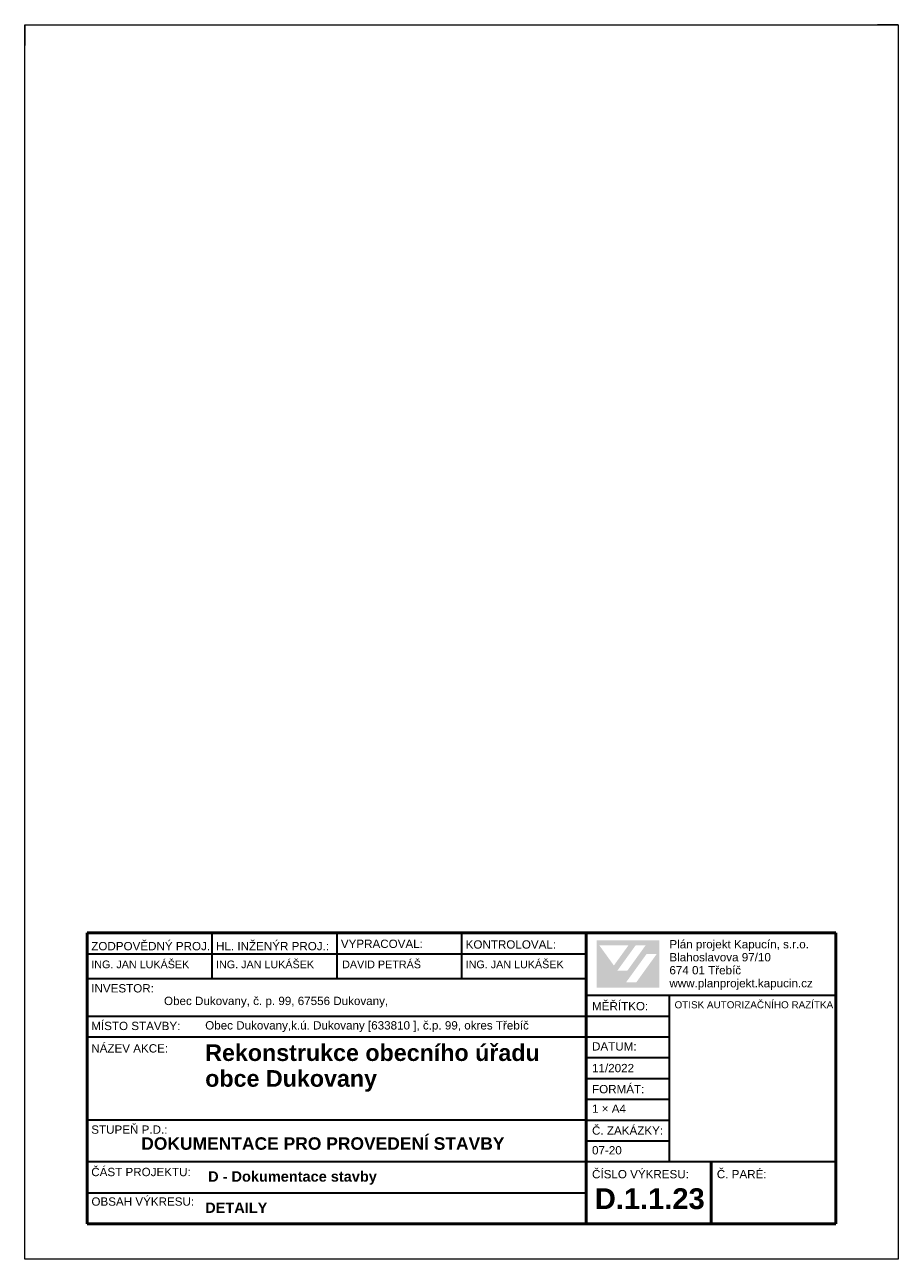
# Paper-space layout 'D.1.1.23 DETAILY' of a CAD drawing. Header units: millimetres. Extents: x 0 to 210, y 0 to 297.
import ezdxf

# ---------------------------------------------------------------- set-up
doc = ezdxf.new("R2010")
doc.units = ezdxf.units.MM
doc.header["$MEASUREMENT"] = 0
doc.styles.add('GENEROVANÝ_STYL_1', font='txt')
doc.styles.add('GENEROVANÝ_STYL_2', font='txt')

# ---------------------------------------------------------------- blocks, each defined once
blk = doc.blocks.new('Formáty výkresů[1]', base_point=(210, 0))
at = {"color": 254, "linetype": 'Continuous', "lineweight": 0, "true_color": 0xe8e8e8}
for p, q in [((0, 297), (210, 297)), ((0, 0), (0, 297)), ((0, 297), (0, 292)), ((0, 297), (5, 297)), ((210, 297), (205, 297)), ((210, 297), (210, 0)), ((0, 0), (0, 5)), ((210, 0), (0, 0))]:
    blk.add_line(p, q, dxfattribs=at)

psp = doc.layouts.new('D.1.1.23 DETAILY')

# ---------------------------------------------------------------- hatches: boundary and pattern name
at = {"linetype": 'Continuous', "lineweight": 25}
h = psp.add_hatch(color=1, dxfattribs=at)
h.paths.add_polyline_path([(137.46, 76.7), (152.54, 76.7), (152.54, 65.32), (137.46, 65.32)])
h.paths.add_polyline_path([(138.15, 75.5), (141.63, 70.68), (145.11, 75.49)], flags=0)
h.paths.add_polyline_path([(149.25, 75.51), (146.85, 75.51), (142.48, 69.46), (144.88, 69.45)], flags=0)
h.paths.add_polyline_path([(151.93, 73.45), (149.49, 73.45), (144.55, 66.61), (147, 66.61)], flags=0)

# ---------------------------------------------------------------- linework, layer by layer
at = {"color": 7, "linetype": 'Continuous', "lineweight": 50}
for p, q in [((15, 78.51), (195, 78.51)), ((15, 78.51), (15, 8.51)), ((135, 23.51), (135, 78.51)), ((195, 23.51), (195, 78.51)), ((135, 23.51), (135, 8.51)), ((165, 8.51), (165, 23.51)), ((195, 8.51), (195, 23.51)), ((15, 8.51), (135, 8.51)), ((135, 8.51), (195, 8.51))]:
    psp.add_line(p, q, dxfattribs=at)
at = {"color": 7, "linetype": 'Continuous', "lineweight": 35}
for p, q in [((45, 78.51), (45, 67.59)), ((75, 78.51), (75, 67.59)), ((105, 78.51), (105, 67.59)), ((15, 73.51), (135, 73.51)), ((15, 67.59), (135, 67.59)), ((135, 63.51), (195, 63.51)), ((155, 23.51), (155, 63.51)), ((15, 58.51), (155, 58.51)), ((15, 53.51), (155, 53.51)), ((135, 48.51), (155, 48.51)), ((135, 43.51), (155, 43.51)), ((135, 38.51), (155, 38.51)), ((135, 33.51), (15, 33.51)), ((135, 33.51), (155, 33.51)), ((135, 28.51), (155, 28.51)), ((15, 23.51), (135, 23.51)), ((135, 23.51), (195, 23.51)), ((15, 16.01), (135, 16.01))]:
    psp.add_line(p, q, dxfattribs=at)

# ---------------------------------------------------------------- block references
at = {"color": 254, "linetype": 'Continuous', "lineweight": 0, "true_color": 0xe8e8e8}
psp.add_blockref('Formáty výkresů[1]', (210, 0), dxfattribs=at)

# ---------------------------------------------------------------- texts
at = {"color": 7, "linetype": 'Continuous', "lineweight": 13}
for s, insert, char_height, attachment_point, style in [('\\A1;{\\pql;\\fArial|b0|i0|c238|p38;ZODPOVĚDNÝ PROJ.:}', (16, 74.31), 2, 7, 'GENEROVANÝ_STYL_2'), ('\\A1;{\\pql;\\fArial|b0|i0|c238|p38;HL. INŽENÝR PROJ.:}', (46, 74.31), 2, 7, 'GENEROVANÝ_STYL_2'), ('\\A1;{\\pql;\\fArial|b0|i0|c238|p38;VYPRACOVAL:}', (76, 74.87), 2, 7, 'GENEROVANÝ_STYL_2'), ('\\A1;{\\pql;\\fArial|b0|i0|c238|p38;KONTROLOVAL:}', (106, 74.71), 2, 7, 'GENEROVANÝ_STYL_2'), ('\\A1;{\\pql;\\fArial|b0|i0|c238|p38;ING. JAN LUKÁŠEK}', (16, 70.93), 1.85, 4, 'GENEROVANÝ_STYL_2'), ('\\A1;{\\pql;\\fArial|b0|i0|c238|p38;ING. JAN LUKÁŠEK}', (46, 70.93), 1.85, 4, 'GENEROVANÝ_STYL_2'), ('\\A1;{\\pql;\\fArial|b0|i0|c238|p38;DAVID PETRÁŠ}', (76.3, 70.93), 1.85, 4, 'GENEROVANÝ_STYL_2'), ('\\A1;{\\pql;\\fArial|b0|i0|c238|p38;ING. JAN LUKÁŠEK}', (106, 70.93), 1.85, 4, 'GENEROVANÝ_STYL_2'), ('\\A1;{\\pql;\\fArial|b0|i0|c238|p38;INVESTOR:}', (16, 65.18), 2, 4, 'GENEROVANÝ_STYL_2'), ('\\A1;{\\pql;\\fArial|b0|i0|c238|p38;Obec Dukovany, č. p. 99, 67556 Dukovany,}', (33.49, 61.86), 2, 4, 'GENEROVANÝ_STYL_2'), ('\\A1;{\\pql;\\fArial|b0|i0|c238|p38;MĚŘÍTKO:}', (136.38, 60.89), 2, 4, 'GENEROVANÝ_STYL_2'), ('\\A1;{\\pql;\\fArial|b0|i0|c238|p38;OTISK AUTORIZAČNÍHO RAZÍTKA}', (156.22, 61.22), 1.7, 4, 'GENEROVANÝ_STYL_2'), ('\\A1;{\\pql;\\fArial|b0|i0|c238|p38;MÍSTO STAVBY:}', (16, 56.13), 2, 4, 'GENEROVANÝ_STYL_2'), ('\\A1;{\\pql;\\fArial|b0|i0|c238|p38;Obec Dukovany,k.ú. Dukovany [633810 ], č.p. 99, okres Třebíč}', (43.39, 55.98), 2, 4, 'GENEROVANÝ_STYL_2'), ('\\A1;{\\pql;\\fArial|b0|i0|c238|p38; }', (136.38, 54.32), 2, 7, 'GENEROVANÝ_STYL_2'), ('\\A1;{\\pql;\\fArial|b0|i0|c238|p38;NÁZEV AKCE:}', (16, 50.73), 2, 4, 'GENEROVANÝ_STYL_2'), ('\\A1;{\\pql;\\fArial|b0|i0|c238|p38;DATUM:}', (136.38, 51.21), 2, 4, 'GENEROVANÝ_STYL_2'), ('\\A1;{\\pql;\\fArial|b0|i0|c238|p38;11/2022}', (136.38, 45.99), 2, 4, 'GENEROVANÝ_STYL_2'), ('\\A1;{\\pql;\\fArial|b0|i0|c238|p38;FORMÁT:}', (136.38, 40.93), 2, 4, 'GENEROVANÝ_STYL_2'), ('\\A1;{\\pql;\\fArial|b0|i0|c238|p38;1 × A4}', (136.38, 36.24), 2, 4, 'GENEROVANÝ_STYL_2'), ('\\A1;{\\pql;\\fArial|b0|i0|c238|p38;STUPEŇ P.D.:}', (16, 31.19), 2, 4, 'GENEROVANÝ_STYL_2'), ('\\A1;{\\pql;\\fArial|b1|i0|c238|p38;DOKUMENTACE PRO PROVEDENÍ STAVBY}', (28.01, 27.83), 3, 4, 'GENEROVANÝ_STYL_1'), ('\\A1;{\\pql;\\fArial|b0|i0|c238|p38;Č. ZAKÁZKY:}', (136.38, 30.96), 2, 4, 'GENEROVANÝ_STYL_2'), ('\\A1;{\\pql;\\fArial|b0|i0|c238|p38;07-20}', (136.38, 26.22), 2, 4, 'GENEROVANÝ_STYL_2'), ('\\A1;{\\pql;\\fArial|b0|i0|c238|p38;ČÁST PROJEKTU:}', (16, 20.99), 2, 4, 'GENEROVANÝ_STYL_2'), ('\\A1;{\\pql;\\pt4.99906;\\fArial|b1|i0|c238|p38;D\\fArial|b1|i0|c238|p38; - \\fArial|b1|i0|c238|p38;Dokumentace stavby}', (44.09, 19.55), 2.5, 4, 'GENEROVANÝ_STYL_1'), ('\\A1;{\\pql;\\fArial|b0|i0|c238|p38;ČÍSLO VÝKRESU:}', (136.38, 20.47), 2, 4, 'GENEROVANÝ_STYL_2'), ('\\A1;{\\pql;\\fArial|b0|i0|c238|p38;Č. PARÉ:}', (166.38, 20.47), 2, 4, 'GENEROVANÝ_STYL_2'), ('\\A1;{\\pql;\\fArial|b0|i0|c238|p38;OBSAH VÝKRESU:}', (16.04, 13.88), 2, 4, 'GENEROVANÝ_STYL_2'), ('\\A1;{\\pql;\\fArial|b1|i0|c238|p38;D.1.1.23}', (137.06, 14.55), 5, 4, 'GENEROVANÝ_STYL_1'), ('\\A1;{\\pql;\\fArial|b1|i0|c238|p38;DETAILY}', (43.39, 12.41), 2.5, 4, 'GENEROVANÝ_STYL_1')]:
    psp.add_mtext(s, dxfattribs=dict(at, insert=insert, char_height=char_height, attachment_point=attachment_point, style=style))
at = {"color": 7, "linetype": 'Continuous', "lineweight": 13, "insert": (154.98, 64.82), "char_height": 2, "attachment_point": 7, "line_spacing_factor": 0.937047, "style": 'GENEROVANÝ_STYL_2'}
psp.add_mtext('\\A1;{\\pql;\\fArial|b0|i0|c238|p38;Plán projekt Kapucín, s.r.o.\\P\\pql;\\fArial|b0|i0|c238|p38;Blahoslavova 97/10\\P\\pql;\\fArial|b0|i0|c238|p38;674 01 Třebíč\\P\\pql;\\fArial|b0|i0|c238|p38;www.planprojekt.\\fArial|b0|i0|c238|p38;kapucin.cz}', dxfattribs=at)
at = {"color": 7, "linetype": 'Continuous', "lineweight": 13, "insert": (43.39, 51.71), "char_height": 4, "width": 80.3264, "attachment_point": 1, "line_spacing_factor": 0.929787, "style": 'GENEROVANÝ_STYL_1'}
psp.add_mtext('\\A1;{\\pql;\\fArial|b1|i0|c238|p38;Rekonstrukce obecního úřadu obce Dukovany}', dxfattribs=at)

doc.saveas('drawing.dxf')
